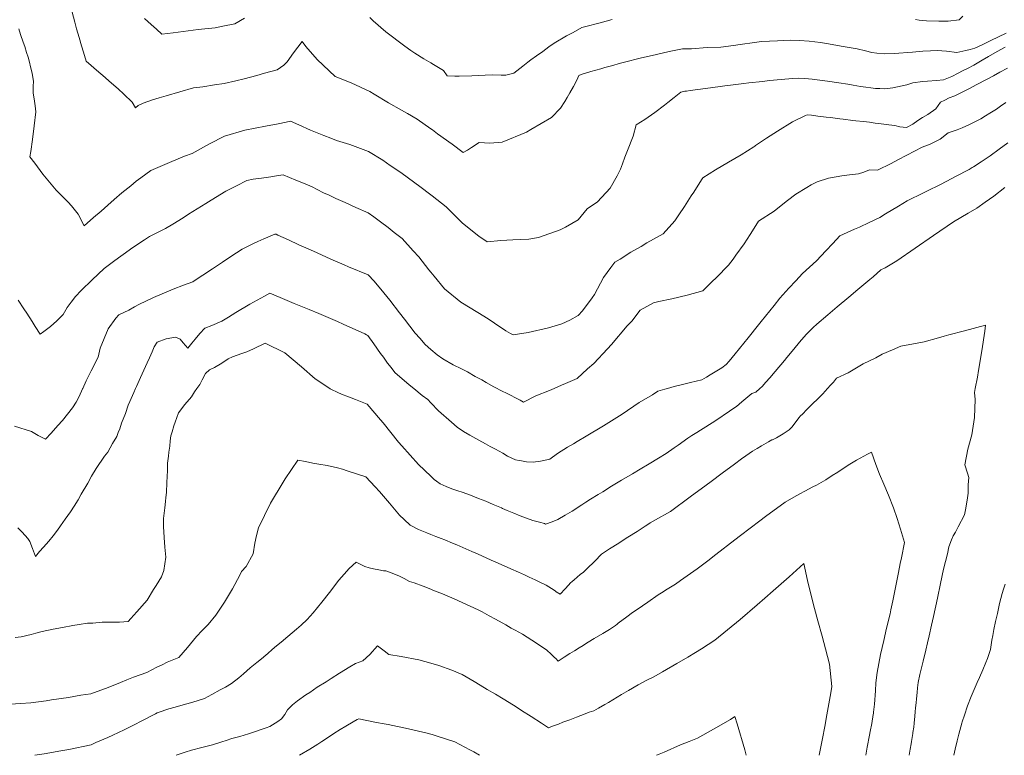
# Model space of a CAD drawing. Header units: inches. Extents: x 11351264 to 11356330, y 6702313 to 6706468.
# Tile 96 of 160: x 11354791 to 11355292, y 6702313 to 6702688. Entities that reach past the tile are written whole.
import ezdxf

# ---------------------------------------------------------------- set-up
doc = ezdxf.new("R2010")
doc.units = ezdxf.units.IN
doc.header["$MEASUREMENT"] = 0
doc.layers.add('Shumate_Contours_clip1', color=7, linetype='Continuous', lineweight=0)

msp = doc.modelspace()

# ---------------------------------------------------------------- linework, layer by layer
at = {"layer": 'Shumate_Contours_clip1'}
for points, elevation in [([(11354817.24, 6702691.6), (11354818.6, 6702686.5), (11354819.51, 6702683.23), (11354820.8, 6702678.7), (11354822.01, 6702674.56), (11354823, 6702671.26), (11354824.46, 6702666.63), (11354830.83, 6702661.04), (11354832.89, 6702659.33), (11354837.23, 6702655.52), (11354840.75, 6702652.52), (11354843.56, 6702649.84), (11354847.9, 6702645.73), (11354849.51, 6702642.97), (11354850.95, 6702644.15), (11354853.51, 6702645.26), (11354858.21, 6702646.93), (11354861.56, 6702648), (11354865.07, 6702649.09), (11354872.04, 6702651.11), (11354879.08, 6702653.04), (11354883.8, 6702653.68), (11354889.79, 6702654.68), (11354894.62, 6702655.29), (11354900.6, 6702656.72), (11354904.85, 6702657.77), (11354911.29, 6702659.34), (11354915.18, 6702660.54), (11354921.72, 6702662.25), (11354925.13, 6702664.59), (11354926.77, 6702666.34), (11354930.05, 6702670.91), (11354934.43, 6702676.68), (11354936.36, 6702674.16), (11354942.14, 6702667.59), (11354951.25, 6702658.86), (11354959.34, 6702655.61), (11354968.81, 6702651.32), (11354971.12, 6702649.91), (11354978.47, 6702645.44), (11354985.04, 6702641.82), (11354988.15, 6702639.98), (11354992.93, 6702637.22), (11355000, 6702632.21), (11355000.8, 6702631.64), (11355003.41, 6702629.76), (11355010.85, 6702624.4), (11355016.49, 6702620.17), (11355018.63, 6702621.43), (11355020.74, 6702622.71), (11355024.62, 6702625.26), (11355029.99, 6702624.98), (11355036.35, 6702625.51), (11355048.65, 6702630.59), (11355050.81, 6702631.85), (11355061.5, 6702637.98), (11355066.04, 6702642.77), (11355068.14, 6702646.11), (11355069.47, 6702648.22), (11355070.68, 6702650.61), (11355072.59, 6702653.85), (11355074.26, 6702657.02), (11355075.3, 6702659.35), (11355076.51, 6702659.96), (11355081.37, 6702661.35), (11355086.57, 6702662.83), (11355088.65, 6702663.39), (11355092.61, 6702664.51), (11355095.92, 6702665.42), (11355098.65, 6702666.19), (11355106.56, 6702668.21), (11355114.94, 6702670.14), (11355121.42, 6702671.54), (11355128.17, 6702672.89), (11355132.64, 6702673.05), (11355140.69, 6702673.66), (11355147.75, 6702673.88), (11355154.04, 6702674.75), (11355157.45, 6702675.11), (11355164.79, 6702676.16), (11355168.44, 6702676.63), (11355176.45, 6702677.08), (11355183.06, 6702677.45), (11355187.8, 6702677.21), (11355192.61, 6702676.91), (11355198.39, 6702676.21), (11355202.52, 6702675.54), (11355209.03, 6702674.35), (11355217.19, 6702672.91), (11355221.32, 6702671.9), (11355224.63, 6702671.08), (11355227.04, 6702670.74), (11355231.06, 6702670.48), (11355235.99, 6702670.53), (11355245.22, 6702671.21), (11355250.63, 6702671.74), (11355254.47, 6702671.89), (11355257.84, 6702672.15), (11355262.69, 6702671.74), (11355267.87, 6702671.12), (11355272.45, 6702672.05), (11355274.66, 6702672.64), (11355276.99, 6702673.27), (11355281.07, 6702675.19), (11355285.12, 6702677.13), (11355289.14, 6702679.1), (11355292.96, 6702680.88)], 1382), ([(11354854.16, 6702688.44), (11354857.54, 6702685.35), (11354860.18, 6702682.94), (11354862.92, 6702680.46), (11354868.65, 6702681.18), (11354878.91, 6702682.45), (11354881.37, 6702682.74), (11354890.03, 6702683.73), (11354893.94, 6702684.53), (11354900.14, 6702685.78), (11354905.13, 6702688.61)], 1380), ([(11354968.9, 6702689), (11354970.65, 6702687.2), (11354977.11, 6702681.66), (11354986.79, 6702674.34), (11354989.8, 6702672.16), (11354991.85, 6702670.83), (11354996.42, 6702667.9), (11355000, 6702665.76), (11355001.28, 6702664.99), (11355006.45, 6702661.9), (11355008.28, 6702659.24), (11355012.19, 6702658.99), (11355014.33, 6702659.06), (11355020.76, 6702659.26), (11355024.44, 6702659.45), (11355027.57, 6702659.62), (11355031.31, 6702659.8), (11355035.86, 6702659.57), (11355038.08, 6702659.63), (11355042.21, 6702660.58), (11355046.86, 6702664.13), (11355049.31, 6702666.13), (11355050.92, 6702667.42), (11355053.71, 6702669.39), (11355056.99, 6702671.64), (11355060.11, 6702674.01), (11355062.7, 6702675.92), (11355069.11, 6702679.59), (11355072.37, 6702681.36), (11355076.93, 6702683.77), (11355080.18, 6702684.66), (11355084.19, 6702685.73), (11355086.24, 6702686.28), (11355092.29, 6702687.92)], 1380), ([(11355246.9, 6702687.85), (11355248.76, 6702687.54), (11355252.36, 6702687.3), (11355258.7, 6702687), (11355263.53, 6702687.04), (11355268.98, 6702687.76), (11355270.88, 6702689.58)], 1380), ([(11354790.04, 6702683.2), (11354790.98, 6702680.32), (11354792.34, 6702676.39), (11354793.12, 6702674.22), (11354794.09, 6702671.18), (11354794.83, 6702668.66), (11354795.56, 6702666.11), (11354796.03, 6702663.8), (11354796.38, 6702662.55), (11354796.93, 6702660.37), (11354797.53, 6702656.58), (11354797.45, 6702653.83), (11354797.43, 6702650.64), (11354798.14, 6702646.31), (11354798.49, 6702643.97), (11354798.74, 6702640.9), (11354797.97, 6702633.83), (11354797.14, 6702626.73), (11354796.15, 6702620.75), (11354795.68, 6702617.89), (11354798.21, 6702614.69), (11354802.38, 6702609.2), (11354809.1, 6702601.06), (11354815.3, 6702594.95), (11354816.87, 6702593.04), (11354820.34, 6702588.7), (11354823.41, 6702582.76), (11354828.17, 6702587.16), (11354832.12, 6702590.36), (11354835.35, 6702593.41), (11354838.65, 6702596.25), (11354842.58, 6702599.69), (11354847.11, 6702603.21), (11354849.9, 6702605.51), (11354852.24, 6702607.24), (11354857.29, 6702610.99), (11354866.8, 6702615.05), (11354874.52, 6702618.23), (11354878.4, 6702619.6), (11354884.17, 6702622.95), (11354887.14, 6702624.52), (11354894.8, 6702628.5), (11354905.19, 6702631.48), (11354915.77, 6702633.66), (11354922.15, 6702634.71), (11354926.23, 6702635.69), (11354928.47, 6702636.09), (11354932.74, 6702634.22), (11354938.71, 6702631.55), (11354945.5, 6702628.82), (11354949, 6702627.4), (11354951.87, 6702626.29), (11354958.73, 6702624.19), (11354968.21, 6702620.66), (11354975.55, 6702616.19), (11354979.29, 6702613.6), (11354984.62, 6702609.93), (11354991.84, 6702604.75), (11354994.41, 6702602.86), (11355000, 6702598.66), (11355000.63, 6702598.19), (11355007.69, 6702592.48), (11355016.02, 6702584.15), (11355024.32, 6702577.64), (11355028.67, 6702574.69), (11355035.69, 6702575.3), (11355041.76, 6702575.77), (11355049.82, 6702576.05), (11355054.81, 6702576.96), (11355065.85, 6702580.8), (11355068.56, 6702582.16), (11355075, 6702585.9), (11355079.5, 6702591.42), (11355084.87, 6702595.13), (11355091.26, 6702601.96), (11355094.94, 6702608.28), (11355096.58, 6702611.74), (11355097.62, 6702614.48), (11355098.73, 6702617.75), (11355100.09, 6702621.19), (11355102.99, 6702628.57), (11355104.57, 6702634.35), (11355108.99, 6702636.97), (11355113.98, 6702640.63), (11355118.94, 6702644.36), (11355120.64, 6702645.69), (11355123.88, 6702648.15), (11355127.35, 6702650.86), (11355129.33, 6702651.35), (11355130.1, 6702651.41), (11355132.03, 6702651.7), (11355139.93, 6702652.81), (11355147.39, 6702653.82), (11355149.71, 6702654.15), (11355153.97, 6702654.67), (11355159.38, 6702655.34), (11355161.96, 6702655.59), (11355168.92, 6702656.38), (11355172.45, 6702656.8), (11355178.41, 6702657.35), (11355184.24, 6702657.84), (11355186.98, 6702658.05), (11355190.42, 6702657.83), (11355194.25, 6702657.44), (11355198.13, 6702656.97), (11355202, 6702656.42), (11355207.72, 6702655.6), (11355212.38, 6702654.9), (11355215.04, 6702654.41), (11355218.81, 6702653.86), (11355221.6, 6702653.42), (11355224.14, 6702653.14), (11355226.42, 6702652.83), (11355228.69, 6702652.72), (11355231.28, 6702652.6), (11355235.3, 6702653.15), (11355237.7, 6702653.54), (11355242.4, 6702654.69), (11355245.54, 6702655.67), (11355250.41, 6702656.25), (11355252.86, 6702656.47), (11355257.56, 6702656.88), (11355261.03, 6702657.24), (11355265.28, 6702658.96), (11355268.47, 6702660.58), (11355270.78, 6702661.68), (11355273.34, 6702662.99), (11355276.58, 6702664.66), (11355280.78, 6702667.17), (11355283.95, 6702669.1), (11355288.35, 6702671.58), (11355292.49, 6702673.86)], 1384), ([(11354789.72, 6702545.01), (11354792.73, 6702540.49), (11354794.15, 6702538.32), (11354796.84, 6702534.18), (11354798.47, 6702531.63), (11354800.91, 6702527.74), (11354802.92, 6702529.04), (11354806.24, 6702531.65), (11354809.51, 6702534.4), (11354812.62, 6702537.6), (11354814.66, 6702541.23), (11354816.81, 6702544.03), (11354818.89, 6702546.92), (11354821.9, 6702549.87), (11354827.52, 6702555.42), (11354833.53, 6702561.19), (11354838.33, 6702564.71), (11354840.83, 6702566.6), (11354843.2, 6702568.31), (11354848.17, 6702571.8), (11354854.18, 6702575.74), (11354856.71, 6702577.41), (11354864.84, 6702581.54), (11354868.55, 6702583.75), (11354873.75, 6702586.93), (11354876.58, 6702588.75), (11354885.27, 6702594.2), (11354888.07, 6702595.95), (11354895.56, 6702600.41), (11354900.89, 6702603.25), (11354906.22, 6702605.91), (11354909.5, 6702606.59), (11354913.77, 6702607.06), (11354918.51, 6702607.85), (11354921.42, 6702608.29), (11354924.77, 6702608.8), (11354931.18, 6702606.11), (11354935.04, 6702604.49), (11354939.45, 6702602.63), (11354942.1, 6702601.29), (11354945.34, 6702599.72), (11354948.15, 6702598.4), (11354951.64, 6702596.76), (11354956.24, 6702594.68), (11354961.68, 6702592.25), (11354968.01, 6702589.45), (11354970.84, 6702587.45), (11354974.28, 6702584.82), (11354978.18, 6702581.95), (11354981.26, 6702579.49), (11354985.36, 6702576.32), (11354991.02, 6702570.15), (11354993.9, 6702567.02), (11354998.99, 6702560.44), (11355000, 6702559.23), (11355001.71, 6702557.19), (11355006.96, 6702550.7), (11355015.2, 6702543.98), (11355023.84, 6702538.72), (11355029.17, 6702535.44), (11355032.43, 6702533.28), (11355038.15, 6702529.34), (11355040.49, 6702528.04), (11355041.89, 6702527.33), (11355049.58, 6702528.59), (11355059.94, 6702530.89), (11355066.63, 6702532.97), (11355070.75, 6702534.84), (11355075, 6702537.12), (11355077.22, 6702539.51), (11355082.17, 6702546.18), (11355083.34, 6702547.85), (11355087.97, 6702556.5), (11355091.68, 6702561.58), (11355093.67, 6702564.36), (11355096.31, 6702565.88), (11355101.78, 6702569.36), (11355107.14, 6702572.35), (11355109.99, 6702574.16), (11355118.23, 6702578.68), (11355124.16, 6702585.43), (11355126.3, 6702588.43), (11355129.15, 6702592.64), (11355132.57, 6702598.06), (11355133.85, 6702600), (11355137.87, 6702606.26), (11355138.48, 6702607.26), (11355144.88, 6702611.41), (11355151.56, 6702615.34), (11355157.97, 6702619.06), (11355164.54, 6702623.12), (11355164.95, 6702623.41), (11355165.38, 6702623.69), (11355171, 6702627.41), (11355176.56, 6702631.04), (11355184.24, 6702635.71), (11355190.8, 6702639.09), (11355191.65, 6702639.41), (11355193.93, 6702639.13), (11355197.15, 6702638.73), (11355201.29, 6702638.25), (11355203.59, 6702637.94), (11355208.29, 6702637.39), (11355210.04, 6702637.14), (11355214.92, 6702636.55), (11355216.48, 6702636.37), (11355220.35, 6702635.95), (11355223.43, 6702635.61), (11355226.19, 6702635.19), (11355229.37, 6702634.78), (11355233.29, 6702634.31), (11355236.24, 6702633.89), (11355238.77, 6702633.31), (11355242.26, 6702632.89), (11355245.45, 6702634.68), (11355248.04, 6702636.49), (11355250.41, 6702637.92), (11355253.15, 6702639.46), (11355257.22, 6702642.36), (11355259.6, 6702645.78), (11355261.72, 6702646.91), (11355263.96, 6702648.04), (11355266.8, 6702649.05), (11355270.17, 6702650.71), (11355273.93, 6702652.59), (11355278.1, 6702654.84), (11355282.91, 6702657.37), (11355286.47, 6702659.26), (11355289.74, 6702661.04), (11355293.64, 6702663.13)], 1386), ([(11354787.87, 6702480.8), (11354796.6, 6702478.03), (11354799.99, 6702476.11), (11354803.65, 6702474.18), (11354806.59, 6702477.32), (11354810, 6702481.08), (11354812.33, 6702483.63), (11354817.42, 6702490.15), (11354819.24, 6702493.08), (11354820.82, 6702495.96), (11354822.58, 6702499.87), (11354822.64, 6702500), (11354824.42, 6702503.9), (11354826.91, 6702508.99), (11354830.46, 6702516.02), (11354831.6, 6702520.49), (11354833.52, 6702525.38), (11354835.65, 6702530.32), (11354839.5, 6702535.74), (11354841.01, 6702537.51), (11354846.19, 6702539.92), (11354849.06, 6702541.59), (11354851.2, 6702542.73), (11354858.72, 6702546.3), (11354866.33, 6702549.6), (11354868.65, 6702550.51), (11354874.03, 6702552.54), (11354878.74, 6702554.39), (11354881.53, 6702556.21), (11354883.77, 6702557.69), (11354888.79, 6702561.01), (11354891.32, 6702562.69), (11354893.82, 6702564.32), (11354898.07, 6702567.18), (11354900.99, 6702569.14), (11354903.94, 6702570.89), (11354906.62, 6702572.35), (11354909.3, 6702573.74), (11354911.87, 6702574.89), (11354914.84, 6702576.24), (11354916.96, 6702577.11), (11354920.5, 6702578.52), (11354921.16, 6702578.55), (11354922.02, 6702578.13), (11354927.46, 6702575.65), (11354932.71, 6702573.24), (11354940.17, 6702569.87), (11354944.27, 6702568.04), (11354949.05, 6702565.93), (11354955.85, 6702562.99), (11354958.1, 6702562.01), (11354968.06, 6702557.96), (11354971.08, 6702554.61), (11354976.04, 6702548.74), (11354979.09, 6702544.9), (11354984.01, 6702538.47), (11354986.53, 6702535.25), (11354991.98, 6702528.23), (11354994.31, 6702525.57), (11354997.14, 6702522.39), (11355000, 6702519.9), (11355003.1, 6702517.2), (11355006.08, 6702515.04), (11355011.32, 6702512.08), (11355015.62, 6702509.97), (11355018.71, 6702508.41), (11355022.59, 6702506.19), (11355025.9, 6702504.43), (11355028.12, 6702503.14), (11355032, 6702500.9), (11355033.74, 6702500), (11355035, 6702499.35), (11355039.82, 6702496.89), (11355043.72, 6702494.93), (11355045.39, 6702494.01), (11355047.1, 6702493.07), (11355053.48, 6702496.27), (11355060.36, 6702498.93), (11355062.73, 6702500), (11355066.43, 6702501.66), (11355068.55, 6702502.51), (11355074.48, 6702505.07), (11355079.75, 6702509.95), (11355082.95, 6702512.76), (11355089.95, 6702520.28), (11355092.01, 6702522.45), (11355099.98, 6702531.89), (11355102.31, 6702534.28), (11355106.52, 6702539.84), (11355113.43, 6702543.61), (11355116.12, 6702544.22), (11355122.71, 6702545.71), (11355130.6, 6702547.61), (11355138.46, 6702549.65), (11355143.08, 6702554.25), (11355145.48, 6702556.52), (11355151.57, 6702562.74), (11355153.96, 6702565.88), (11355155.36, 6702567.83), (11355159.49, 6702573.62), (11355162.6, 6702578.46), (11355165.47, 6702583.03), (11355166.77, 6702585.26), (11355174.88, 6702590.35), (11355178.37, 6702593.2), (11355181.7, 6702595.79), (11355185.92, 6702598.91), (11355191.45, 6702602.43), (11355193.74, 6702603.66), (11355196.73, 6702605.23), (11355202.59, 6702607.04), (11355209.23, 6702608.36), (11355213.24, 6702608.82), (11355217.71, 6702609.38), (11355220.56, 6702610.16), (11355223.44, 6702611.3), (11355227.43, 6702611.23), (11355234.5, 6702614.64), (11355237.87, 6702616.47), (11355242.43, 6702618.75), (11355250.23, 6702622.91), (11355254.26, 6702624.42), (11355256.63, 6702625.57), (11355259.46, 6702627), (11355263.53, 6702630.15), (11355268.12, 6702631.78), (11355270.62, 6702632.74), (11355274.31, 6702634.46), (11355276.78, 6702635.63), (11355280.11, 6702637.38), (11355282.5, 6702638.83), (11355284.76, 6702640.27), (11355288.01, 6702642.29), (11355290.1, 6702643.71), (11355292.86, 6702645.59)], 1388), ([(11354789.64, 6702429.04), (11354791.66, 6702427.05), (11354793.38, 6702425.13), (11354794.65, 6702423.56), (11354795.66, 6702422.04), (11354797.11, 6702418.47), (11354798.54, 6702414.51), (11354800.68, 6702417.03), (11354802.66, 6702419.24), (11354805.44, 6702422.3), (11354807.6, 6702424.95), (11354809.84, 6702427.93), (11354811.32, 6702430.05), (11354812.44, 6702431.73), (11354813.64, 6702433.39), (11354816.39, 6702437.25), (11354818.35, 6702440.16), (11354820.26, 6702443.28), (11354821.82, 6702446.26), (11354825.18, 6702451.86), (11354827.16, 6702455.42), (11354829.41, 6702459.25), (11354833.74, 6702465.57), (11354835.38, 6702467.65), (11354837.86, 6702471.91), (11354840.05, 6702475.64), (11354840.72, 6702477.63), (11354841.5, 6702479.48), (11354842.43, 6702482.41), (11354844.35, 6702487.34), (11354845.83, 6702491.59), (11354846.67, 6702493.45), (11354848.67, 6702498.03), (11354849.52, 6702500), (11354849.98, 6702501.06), (11354852.01, 6702505.58), (11354855.48, 6702513), (11354856.64, 6702515.56), (11354857.99, 6702518.67), (11354859.02, 6702521.25), (11354860.59, 6702523.54), (11354865.16, 6702525.21), (11354869.97, 6702526.14), (11354872.3, 6702525.06), (11354873.84, 6702523.2), (11354876.22, 6702520.61), (11354878.26, 6702523.11), (11354879.86, 6702525.08), (11354882.35, 6702528.09), (11354884.8, 6702530.68), (11354888.49, 6702532.13), (11354893.42, 6702534.29), (11354896.83, 6702536.39), (11354900.55, 6702538.68), (11354907.83, 6702542.95), (11354909.58, 6702543.98), (11354915.3, 6702547.04), (11354917.91, 6702548.49), (11354923.19, 6702546.38), (11354930.39, 6702543.32), (11354937.94, 6702540.28), (11354942.88, 6702538.14), (11354952.45, 6702534.13), (11354955.34, 6702532.79), (11354966.33, 6702527.82), (11354967.27, 6702527.28), (11354967.87, 6702526.98), (11354970.86, 6702522.78), (11354974.37, 6702517.86), (11354975.81, 6702515.94), (11354977.91, 6702512.96), (11354979.75, 6702510.62), (11354981.61, 6702508.22), (11354988.85, 6702501.95), (11354991.22, 6702500), (11354995.54, 6702496.46), (11354998.35, 6702494.32), (11355000, 6702492.62), (11355003.91, 6702488.61), (11355010.55, 6702482.81), (11355013.33, 6702480.24), (11355016.54, 6702478.16), (11355019.84, 6702476.27), (11355024.48, 6702473.67), (11355027.81, 6702471.79), (11355030.11, 6702470.53), (11355032.92, 6702469.03), (11355036.68, 6702467.07), (11355038.93, 6702465.47), (11355043.12, 6702463.62), (11355044.99, 6702463.27), (11355046.19, 6702463.13), (11355048.62, 6702462.74), (11355052.04, 6702462.46), (11355055.89, 6702462.99), (11355060.55, 6702464.06), (11355064.49, 6702466.87), (11355069.57, 6702470.1), (11355072.64, 6702471.88), (11355074.57, 6702472.98), (11355079.15, 6702475.74), (11355087.95, 6702481.05), (11355097.49, 6702486.9), (11355105.99, 6702492.8), (11355112.79, 6702496.84), (11355115.57, 6702498.67), (11355119.06, 6702499.59), (11355120.48, 6702500), (11355123.85, 6702500.98), (11355127.53, 6702501.88), (11355132.18, 6702503.08), (11355137.94, 6702504.4), (11355140.37, 6702505.84), (11355142.25, 6702506.96), (11355148.16, 6702510.48), (11355150.31, 6702512.18), (11355151.99, 6702513.88), (11355154.99, 6702517.64), (11355159.4, 6702523.14), (11355161.58, 6702525.87), (11355166.79, 6702532.39), (11355168.17, 6702534.11), (11355174.75, 6702542.34), (11355177.72, 6702545.99), (11355182.35, 6702551.08), (11355185.84, 6702554.85), (11355189.34, 6702558.62), (11355196.37, 6702565.05), (11355201.07, 6702570.09), (11355204.64, 6702573.9), (11355208.22, 6702577.71), (11355215.77, 6702581.08), (11355218.31, 6702582.23), (11355223.22, 6702584.54), (11355228.57, 6702587.1), (11355231.52, 6702588.95), (11355238.24, 6702592.79), (11355242.65, 6702595.57), (11355250.84, 6702599.7), (11355252.85, 6702600.67), (11355259.15, 6702603.77), (11355262.82, 6702605.53), (11355267.24, 6702607.93), (11355274.09, 6702611.59), (11355275.12, 6702612.18), (11355275.7, 6702612.48), (11355276.37, 6702612.86), (11355280.2, 6702615.36), (11355282.28, 6702616.83), (11355284.85, 6702618.55), (11355289.39, 6702621.83), (11355293.89, 6702625.14)], 1390), ([(11354788.19, 6702373.18), (11354791.37, 6702373.47), (11354796.42, 6702374.79), (11354798.69, 6702375.34), (11354801.92, 6702376.22), (11354807.52, 6702377.52), (11354812.33, 6702378.22), (11354817.65, 6702379.35), (11354820.88, 6702379.87), (11354825.04, 6702380.49), (11354827.8, 6702380.58), (11354832.62, 6702381.05), (11354839.26, 6702381.01), (11354841.43, 6702380.95), (11354845.77, 6702381.31), (11354847.17, 6702382.89), (11354850.22, 6702386.31), (11354855.43, 6702392.18), (11354858.74, 6702397.6), (11354860, 6702399.63), (11354862.76, 6702404.15), (11354863.96, 6702407.33), (11354865.01, 6702414.08), (11354864.49, 6702419.26), (11354864.09, 6702424.14), (11354863.76, 6702429.7), (11354863.74, 6702433.82), (11354864.43, 6702439.15), (11354864.87, 6702442.4), (11354865.04, 6702444.48), (11354865.36, 6702447.02), (11354865.47, 6702452.12), (11354865.77, 6702458.27), (11354865.79, 6702461.93), (11354866.28, 6702465.48), (11354866.44, 6702467.57), (11354866.93, 6702470.65), (11354867.22, 6702473.31), (11354867.6, 6702475.83), (11354868.25, 6702477.97), (11354869.06, 6702480.91), (11354869.71, 6702482.93), (11354871.41, 6702487.56), (11354874.69, 6702491.82), (11354878.01, 6702495.71), (11354879.63, 6702498.31), (11354880.79, 6702500), (11354882.24, 6702502.1), (11354883.46, 6702504.44), (11354885.17, 6702507.6), (11354887.27, 6702509.51), (11354889.77, 6702510.64), (11354893.42, 6702512.86), (11354896.8, 6702515.19), (11354898.98, 6702516.19), (11354903.73, 6702517.75), (11354906.21, 6702518.59), (11354909.66, 6702520.26), (11354915.59, 6702523.08), (11354925.63, 6702518.23), (11354934.01, 6702510.98), (11354941.03, 6702504.87), (11354948.49, 6702500), (11354948.76, 6702499.82), (11354952.85, 6702497.81), (11354955.23, 6702496.85), (11354957.1, 6702496.02), (11354961.66, 6702494.36), (11354967.54, 6702492.09), (11354974.36, 6702484.07), (11354975.67, 6702482.51), (11354983.54, 6702472.71), (11354985.18, 6702470.78), (11354993.62, 6702461.3), (11355000, 6702455.28), (11355001.65, 6702453.73), (11355002.92, 6702452.82), (11355004.76, 6702451.5), (11355007.76, 6702450.02), (11355010.67, 6702448.93), (11355013.77, 6702447.96), (11355015.93, 6702447.26), (11355020.22, 6702445.74), (11355024.26, 6702444.07), (11355027.93, 6702442.55), (11355031.69, 6702440.97), (11355035.95, 6702439.17), (11355036.49, 6702438.95), (11355038.85, 6702437.93), (11355042.17, 6702436.52), (11355045.45, 6702435.16), (11355048.64, 6702433.95), (11355051.97, 6702432.86), (11355055.28, 6702431.9), (11355057.86, 6702431.17), (11355058.43, 6702430.96), (11355061.68, 6702432.11), (11355064.7, 6702433.23), (11355068.45, 6702435.46), (11355071.95, 6702437.58), (11355076.94, 6702440.72), (11355078.93, 6702442.12), (11355081.3, 6702443.67), (11355085.23, 6702446.08), (11355087.52, 6702447.46), (11355092.01, 6702450.19), (11355097.09, 6702453.24), (11355102.69, 6702456.51), (11355106.53, 6702458.88), (11355111.24, 6702461.66), (11355115.87, 6702464.56), (11355119.79, 6702466.91), (11355123.84, 6702469.82), (11355125.85, 6702471.17), (11355130.83, 6702474.77), (11355132.82, 6702476), (11355135.43, 6702477.67), (11355137.28, 6702478.8), (11355140.1, 6702480.54), (11355145.16, 6702483.72), (11355152.11, 6702488.4), (11355153.79, 6702489.6), (11355155.64, 6702490.9), (11355158.42, 6702493.19), (11355160.39, 6702494.9), (11355163.52, 6702497.45), (11355165.53, 6702498.05), (11355167.59, 6702500), (11355168.73, 6702501.08), (11355170.62, 6702503.21), (11355172.65, 6702505.51), (11355175.41, 6702508.69), (11355180.04, 6702514.2), (11355181.35, 6702515.75), (11355184.85, 6702519.98), (11355187.77, 6702523.64), (11355191.08, 6702527.45), (11355192.92, 6702529.31), (11355194.75, 6702531.07), (11355196.48, 6702532.81), (11355202.16, 6702537.49), (11355206.96, 6702541.63), (11355212.88, 6702546.47), (11355217.45, 6702550.38), (11355223.64, 6702555.44), (11355225.23, 6702556.92), (11355229.22, 6702560.39), (11355231.34, 6702561.48), (11355237.25, 6702565.06), (11355246.66, 6702571.41), (11355256, 6702577.83), (11355266.16, 6702584.89), (11355273.6, 6702589.36), (11355278.09, 6702591.82), (11355282.36, 6702594.95), (11355286.64, 6702597.9), (11355292.38, 6702602.31)], 1392), ([(11354781, 6702338.97), (11354790.88, 6702339.56), (11354796.14, 6702339.87), (11354804.06, 6702340.98), (11354806.73, 6702341.42), (11354815.43, 6702342.69), (11354821.76, 6702343.76), (11354826.81, 6702344.53), (11354835.6, 6702347.72), (11354841.92, 6702350.27), (11354845.06, 6702351.57), (11354848.56, 6702352.94), (11354855.25, 6702355.43), (11354860.41, 6702358.08), (11354863.05, 6702359.25), (11354865.61, 6702360.6), (11354871.57, 6702363.06), (11354876.04, 6702368.1), (11354880.64, 6702373.79), (11354883.43, 6702376.72), (11354886.55, 6702379.87), (11354890.4, 6702384.51), (11354894.88, 6702391.19), (11354898.92, 6702398.01), (11354902.6, 6702404.93), (11354903.47, 6702406.75), (11354905.82, 6702409.35), (11354909.48, 6702415.88), (11354910.27, 6702421.21), (11354911.23, 6702425.14), (11354912.26, 6702429.08), (11354918.31, 6702441.57), (11354924.73, 6702452.28), (11354925.84, 6702454.07), (11354932.28, 6702463.44), (11354936.1, 6702462.81), (11354939.78, 6702462.06), (11354942.93, 6702461.45), (11354947.22, 6702460.78), (11354952.49, 6702459.53), (11354954.96, 6702458.92), (11354957.42, 6702458.09), (11354963.18, 6702456.17), (11354966.91, 6702454.94), (11354971.63, 6702449.94), (11354973.89, 6702447.63), (11354978.94, 6702441.59), (11354983.94, 6702435.45), (11354986.37, 6702433.27), (11354989.49, 6702430.34), (11354993.65, 6702428.25), (11354997.97, 6702426.53), (11355000, 6702425.7), (11355002.53, 6702424.67), (11355005.23, 6702423.67), (11355007.11, 6702422.92), (11355010.97, 6702421.32), (11355013.23, 6702420.35), (11355020.85, 6702417.02), (11355023.74, 6702415.76), (11355030.74, 6702412.63), (11355034.17, 6702411.11), (11355040.63, 6702408.19), (11355044.57, 6702406.44), (11355047.59, 6702405.06), (11355050.03, 6702403.96), (11355053.16, 6702402.5), (11355055.51, 6702401.42), (11355058.72, 6702399.86), (11355061.48, 6702398.15), (11355063.36, 6702396.94), (11355063.82, 6702396.5), (11355065.84, 6702395.3), (11355068.35, 6702397.98), (11355070.05, 6702399.9), (11355071.09, 6702401.05), (11355071.98, 6702401.7), (11355072.92, 6702402.6), (11355075.97, 6702405.2), (11355077.66, 6702406.53), (11355079.47, 6702408.11), (11355083.43, 6702412.13), (11355086.92, 6702415.6), (11355091.04, 6702418.4), (11355095.72, 6702421.3), (11355097.47, 6702422.43), (11355100.38, 6702424.23), (11355105.02, 6702427.2), (11355109.13, 6702429.9), (11355109.5, 6702430.12), (11355111.71, 6702431.59), (11355117.12, 6702434.65), (11355118.95, 6702435.68), (11355121.97, 6702437.45), (11355132.05, 6702444.77), (11355140.22, 6702450.85), (11355142.7, 6702452.7), (11355148.41, 6702456.94), (11355154.65, 6702461.53), (11355158.25, 6702464.1), (11355160.45, 6702465.69), (11355163.77, 6702468.07), (11355166.09, 6702469.46), (11355168.44, 6702470.81), (11355171.94, 6702472.76), (11355173.63, 6702473.81), (11355174.06, 6702473.91), (11355175.94, 6702474.91), (11355179.42, 6702476.88), (11355182.43, 6702478.87), (11355184.02, 6702480.47), (11355185.4, 6702482.36), (11355187.61, 6702485.28), (11355188.15, 6702485.9), (11355189.35, 6702487.15), (11355191.36, 6702489.2), (11355194.49, 6702492.36), (11355196.87, 6702494.63), (11355199.61, 6702497.35), (11355201.94, 6702500), (11355203.46, 6702501.73), (11355204.98, 6702503.26), (11355206.53, 6702505.22), (11355212.5, 6702508.02), (11355220.13, 6702512.61), (11355226.67, 6702515.68), (11355229.81, 6702517.46), (11355235.16, 6702519.75), (11355239.36, 6702521.52), (11355245.74, 6702522.81), (11355251.16, 6702523.82), (11355258.57, 6702525.87), (11355261.46, 6702526.7), (11355263.83, 6702527.29), (11355271.82, 6702529.38), (11355282.54, 6702532.33), (11355282.05, 6702529.15), (11355280.53, 6702519.15), (11355278.84, 6702509.22), (11355278.32, 6702505.76), (11355277.23, 6702500), (11355276.85, 6702497.97), (11355277.23, 6702494.37), (11355276.88, 6702485.21), (11355275.44, 6702476.47), (11355273.45, 6702469.16), (11355271.92, 6702461.21), (11355273.23, 6702456.94), (11355274.04, 6702454.71), (11355273.72, 6702451), (11355273.59, 6702446.71), (11355273.16, 6702443.21), (11355272.34, 6702438.29), (11355271.73, 6702435.75), (11355268.58, 6702429.55), (11355267.13, 6702426.83), (11355265.97, 6702424.92), (11355265.17, 6702422.95), (11355263.85, 6702419.36), (11355263.04, 6702415.78), (11355261.09, 6702408.07), (11355259.56, 6702400.63), (11355258.03, 6702393.19), (11355255.98, 6702383.98), (11355254.98, 6702379.47), (11355253.78, 6702374.01), (11355252.97, 6702370.54), (11355252.05, 6702366.67), (11355250.74, 6702361.22), (11355250.07, 6702358.5), (11355249.54, 6702356.37), (11355249.06, 6702354.42), (11355248.15, 6702350.31), (11355247.78, 6702347.51), (11355247.6, 6702345.16), (11355247.3, 6702342), (11355247.11, 6702339.98), (11355246.86, 6702337.4), (11355246.67, 6702335.36), (11355246.46, 6702333.22), (11355246.12, 6702329.64), (11355245.92, 6702327.5), (11355245.49, 6702324.89), (11355245.41, 6702324.36), (11355244.74, 6702320.2), (11355244.54, 6702319.01), (11355244.04, 6702316.41), (11355243.68, 6702314.31), (11355243.53, 6702313.21)], 1394), ([(11354798.28, 6702313.21), (11354799.49, 6702313.37), (11354803.07, 6702313.92), (11354811.51, 6702315.47), (11354815.6, 6702316.2), (11354826.97, 6702318.58), (11354829.39, 6702319.65), (11354835.36, 6702322.24), (11354837.9, 6702323.51), (11354843.74, 6702326.21), (11354849.47, 6702329.14), (11354852.13, 6702330.41), (11354859.77, 6702334.4), (11354860.51, 6702334.79), (11354860.68, 6702334.85), (11354861.11, 6702334.99), (11354866.56, 6702336.82), (11354869.79, 6702337.81), (11354872.6, 6702338.61), (11354878.66, 6702340.35), (11354884.68, 6702342.18), (11354888.48, 6702344.13), (11354892.72, 6702346.58), (11354895.36, 6702347.97), (11354898.39, 6702349.75), (11354902.11, 6702352.59), (11354904.53, 6702354.67), (11354907.85, 6702357.77), (11354909.56, 6702359.14), (11354911.3, 6702360.5), (11354914.61, 6702363.09), (11354914.92, 6702363.33), (11354916.91, 6702365.12), (11354919.15, 6702367.06), (11354921.39, 6702368.99), (11354923.72, 6702370.87), (11354927.16, 6702373.76), (11354929.4, 6702375.56), (11354931.53, 6702377.38), (11354933.92, 6702379.4), (11354936.89, 6702382.32), (11354939.97, 6702385.74), (11354942.3, 6702388.42), (11354944.49, 6702391.26), (11354948.29, 6702396.17), (11354953.16, 6702402.48), (11354955.77, 6702405.53), (11354958.44, 6702408.41), (11354961.84, 6702411.6), (11354966.34, 6702409.32), (11354968.5, 6702408.66), (11354970.71, 6702408.23), (11354973.41, 6702407.69), (11354975.88, 6702407.19), (11354977.08, 6702407.11), (11354979.79, 6702406.16), (11354983.66, 6702404.61), (11354986.38, 6702403.2), (11354989.11, 6702401.76), (11354991.42, 6702400.98), (11354996.06, 6702399.36), (11355000, 6702397.75), (11355000.98, 6702397.36), (11355005.89, 6702395.36), (11355011.83, 6702392.93), (11355019.98, 6702389.19), (11355024.11, 6702387.3), (11355026.17, 6702386.32), (11355029.7, 6702384.32), (11355032.96, 6702382.48), (11355038.14, 6702379.59), (11355040.95, 6702378.03), (11355042.96, 6702376.91), (11355046.71, 6702374.83), (11355051.43, 6702371.81), (11355055.34, 6702369.36), (11355059.06, 6702366.76), (11355061.23, 6702364.74), (11355063.14, 6702362.89), (11355063.39, 6702362.71), (11355063.6, 6702362.49), (11355064.73, 6702361.2), (11355067.9, 6702363.19), (11355070.69, 6702364.98), (11355073.15, 6702366.41), (11355075.56, 6702367.89), (11355077.53, 6702369.16), (11355079.25, 6702370.26), (11355080.12, 6702370.82), (11355083.14, 6702372.72), (11355087.61, 6702375.31), (11355090.88, 6702377.21), (11355094.05, 6702379.29), (11355094.78, 6702379.98), (11355095.35, 6702380.5), (11355099.71, 6702383.67), (11355102.73, 6702385.87), (11355105.05, 6702387.42), (11355110.42, 6702391.13), (11355115.72, 6702394.9), (11355117.45, 6702395.92), (11355120.33, 6702397.77), (11355124.52, 6702400.29), (11355127.14, 6702402.18), (11355135.6, 6702408.25), (11355141.05, 6702412.26), (11355145.17, 6702415.45), (11355154.74, 6702422.86), (11355157.62, 6702425.14), (11355167.53, 6702432.67), (11355170.4, 6702434.83), (11355180.48, 6702442.15), (11355184.82, 6702444.61), (11355187.96, 6702446.39), (11355190.49, 6702447.77), (11355194.53, 6702449.87), (11355196.31, 6702450.8), (11355201.1, 6702453.45), (11355204.38, 6702455.63), (11355207.28, 6702457.47), (11355212.6, 6702460.95), (11355216.78, 6702463.57), (11355222.32, 6702466.5), (11355224.35, 6702467.55), (11355226.58, 6702461.35), (11355228.54, 6702456.36), (11355230.74, 6702451.21), (11355233.09, 6702445.74), (11355235.61, 6702439.24), (11355237.47, 6702433.83), (11355239.23, 6702428.39), (11355241.14, 6702421.65), (11355239.61, 6702413.77), (11355239.01, 6702410.85), (11355238.1, 6702406.22), (11355236.57, 6702398.67), (11355235.2, 6702391.81), (11355234.25, 6702387.28), (11355233.84, 6702385.32), (11355232.12, 6702377.89), (11355230.64, 6702371.63), (11355229.06, 6702364.53), (11355227.33, 6702355.31), (11355226.68, 6702350.18), (11355226.4, 6702346.08), (11355225.91, 6702339.22), (11355225.45, 6702335.12), (11355225.36, 6702334.43), (11355225.3, 6702333.99), (11355224.51, 6702329.45), (11355223.81, 6702325.38), (11355223.42, 6702323.4), (11355222.26, 6702317.3), (11355221.55, 6702313.21)], 1396), ([(11354870.16, 6702313.21), (11354874.75, 6702314.8), (11354877.98, 6702315.81), (11354883.24, 6702317.17), (11354888.68, 6702318.56), (11354893.56, 6702320.12), (11354895.64, 6702320.82), (11354898.58, 6702321.73), (11354902.61, 6702322.72), (11354907.06, 6702324.13), (11354911.14, 6702325.44), (11354913.54, 6702326.27), (11354916.11, 6702327.16), (11354917.87, 6702327.91), (11354922.1, 6702330.44), (11354923.91, 6702331.77), (11354925.62, 6702334.01), (11354927.01, 6702336.36), (11354929.57, 6702338.85), (11354932.09, 6702341), (11354936.26, 6702343.94), (11354938.28, 6702345.26), (11354942.1, 6702347.87), (11354946.58, 6702350.62), (11354949.2, 6702352.25), (11354953.37, 6702355.07), (11354958.62, 6702358.33), (11354961.57, 6702359.93), (11354965.4, 6702361.32), (11354968.8, 6702364.57), (11354972.82, 6702368.96), (11354976.2, 6702366.37), (11354978.53, 6702364.55), (11354984.8, 6702363.6), (11354993.83, 6702361.78), (11355000, 6702360.1), (11355004.02, 6702359), (11355010.61, 6702356.49), (11355015.86, 6702354.3), (11355022.01, 6702350.76), (11355025.11, 6702348.92), (11355028.67, 6702346.8), (11355032.92, 6702344.3), (11355036.77, 6702341.94), (11355042.09, 6702338.7), (11355044.47, 6702337.22), (11355046.17, 6702336.11), (11355051.02, 6702333), (11355056.34, 6702329.61), (11355059.94, 6702327.28), (11355061.86, 6702327.99), (11355064.96, 6702329.12), (11355067.25, 6702330.01), (11355070.78, 6702331.31), (11355074.11, 6702332.59), (11355078.56, 6702334.32), (11355080.61, 6702335.13), (11355082.94, 6702335.87), (11355085.42, 6702337.3), (11355087.38, 6702338.46), (11355087.7, 6702338.66), (11355088.53, 6702339.13), (11355090.38, 6702340.15), (11355092.63, 6702341.46), (11355094.87, 6702342.79), (11355097.1, 6702344.11), (11355100.62, 6702346.18), (11355105.54, 6702349.09), (11355109.63, 6702351.28), (11355113.5, 6702353.25), (11355117.89, 6702355.72), (11355125.25, 6702360), (11355130.84, 6702363.19), (11355134.71, 6702365.57), (11355137.83, 6702367.37), (11355144.54, 6702371.79), (11355157.48, 6702382.32), (11355166.22, 6702389.85), (11355170.05, 6702393.15), (11355174.31, 6702396.95), (11355182.46, 6702404.11), (11355189.87, 6702410.85), (11355191.84, 6702402.22), (11355193.32, 6702395.89), (11355195.43, 6702388), (11355197.14, 6702381.66), (11355199.32, 6702373.8), (11355200.95, 6702367.43), (11355202.99, 6702359.59), (11355204.24, 6702348.18), (11355203.65, 6702344.95), (11355201.63, 6702333.79), (11355200.56, 6702327.87), (11355199.45, 6702321.7), (11355197.81, 6702313.21)], 1398), ([(11355292.43, 6702400.43), (11355291.63, 6702397.87), (11355291.01, 6702395.56), (11355289.61, 6702390.53), (11355288.6, 6702385.41), (11355287.58, 6702381.3), (11355286.71, 6702377.28), (11355286.23, 6702374.23), (11355285.76, 6702371.77), (11355284.95, 6702367.11), (11355283.48, 6702362.56), (11355282.69, 6702360.53), (11355281.18, 6702356.72), (11355279.46, 6702352.9), (11355278.3, 6702350.31), (11355277.22, 6702347.94), (11355275.22, 6702343.12), (11355273.34, 6702338.36), (11355271.71, 6702333.72), (11355270.53, 6702330.18), (11355270.39, 6702329.56), (11355268.87, 6702324.01), (11355268.01, 6702320.53), (11355267.02, 6702316.38), (11355266.32, 6702313.21)], 1392), ([(11354933.08, 6702313.21), (11354938.25, 6702316.36), (11354942.33, 6702318.94), (11354944.37, 6702320.26), (11354946.74, 6702321.77), (11354950.49, 6702324.33), (11354953.72, 6702326.3), (11354956.6, 6702328.08), (11354960.47, 6702330.22), (11354962.38, 6702331.38), (11354963.22, 6702331.71), (11354972.25, 6702329.99), (11354976.13, 6702329.2), (11354978.14, 6702328.89), (11354988.5, 6702326.67), (11354998.09, 6702324.44), (11355000, 6702323.94), (11355000.65, 6702323.77), (11355003.18, 6702322.9), (11355012.26, 6702320), (11355019.74, 6702316.08), (11355021.94, 6702314.93), (11355024.78, 6702313.21)], 1400), ([(11355114.98, 6702313.21), (11355116.24, 6702313.78), (11355118.75, 6702314.79), (11355127.09, 6702318.59), (11355131.49, 6702320.2), (11355135.82, 6702321.94), (11355145.19, 6702327.21), (11355152.62, 6702331.52), (11355154.82, 6702332.89), (11355155.97, 6702329.2), (11355159.81, 6702315.95), (11355160.5, 6702313.21)], 1400)]:
    msp.add_lwpolyline(points, dxfattribs=dict(at, elevation=elevation))

doc.saveas('drawing.dxf')
